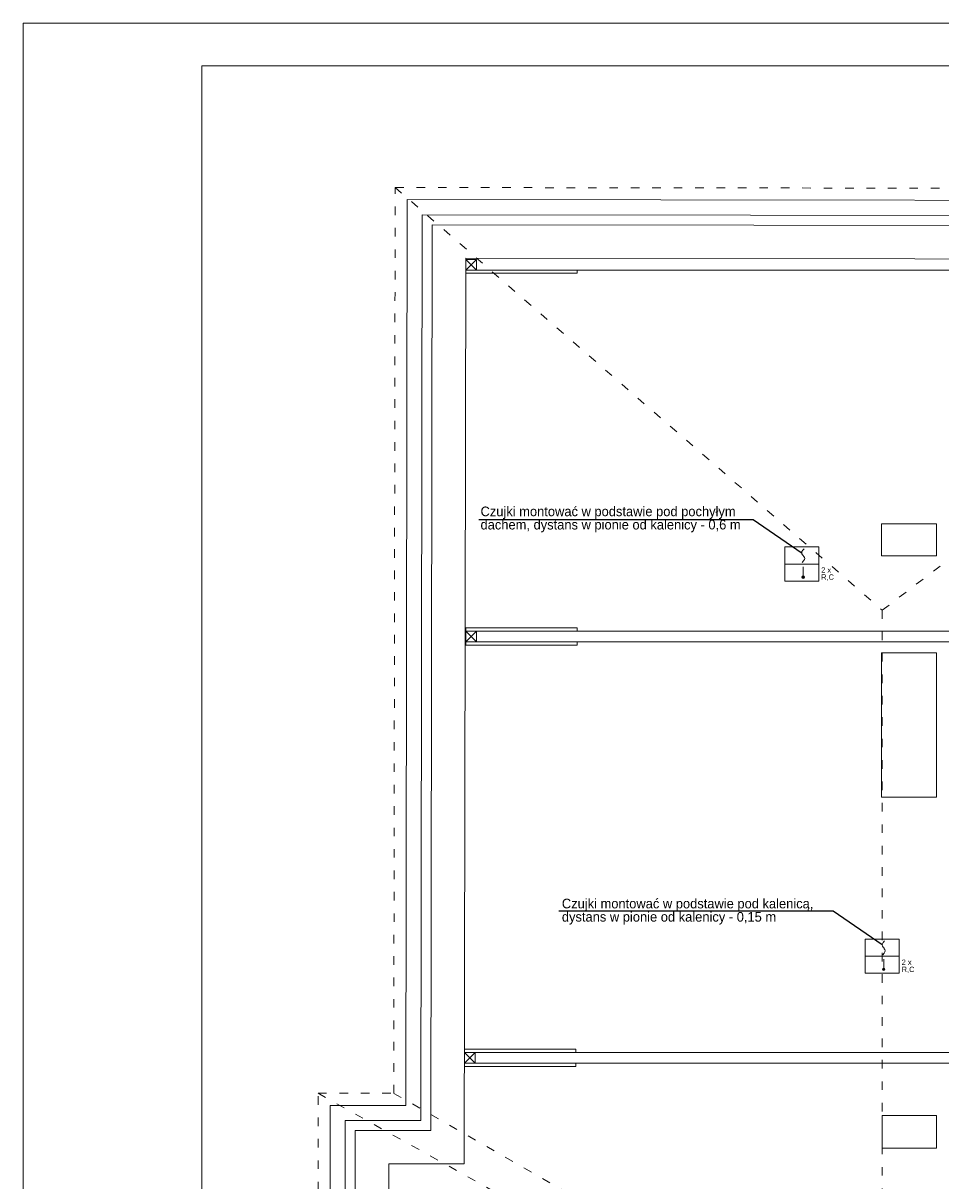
# Model space of a CAD drawing. Header units: centimetres. Extents: x 74437 to 92332, y -37016 to -3432.
# Tile 58 of 68: x 74437 to 75722, y -5946 to -4325. Entities that reach past the tile are written whole.
import ezdxf

# ---------------------------------------------------------------- set-up
doc = ezdxf.new("R2010")
doc.units = ezdxf.units.CM
doc.header["$LTSCALE"] = 0.02
doc.linetypes.add('ACAD_ISO03W100', pattern=[30, 12, -18])
doc.layers.get('0').update_dxf_attribs({"color": 8, "lineweight": 13})
for name, color, linetype, lineweight in [('_pk_tabelka', 7, 'Continuous', 15), ('koncepcja linie przekrojowe', 8, 'Continuous', 13), ('Linia SSP', 7, 'Continuous', 35), ('LINIE PRZEKROJOWE', 8, 'Continuous', 13), ('SSP', 7, 'Continuous', 25)]:
    doc.layers.add(name, color=color, linetype=linetype, lineweight=lineweight)
doc.styles.get("Standard").update_dxf_attribs({"font": 'arial.ttf', "height": 12})
doc.styles.add('Tomasz_W legenda', font='TCM_____.TTF')

msp = doc.modelspace()

# ---------------------------------------------------------------- hatches: boundary and pattern name
at = {"layer": 'Linia SSP', "lineweight": 5}
for points in [[(75531.1, -5100.5, 1), (75527.6, -5100.5, 1)], [(75643.7, -5649.9, 1), (75640.3, -5649.9, 1)]]:
    msp.add_hatch(color=256, dxfattribs=at).paths.add_polyline_path(points)

# ---------------------------------------------------------------- linework, layer by layer
at = {"linetype": 'ACAD_ISO03W100', "ltscale": 50}
for points in [[(74850, -6319.4), (74850, -5823.4), (74956, -5823.4), (74958, -4554.7)], [(74958, -4554.7), (76413.1, -4556.5), (76413.1, -5802.9), (76550, -5870.6), (77980, -5870.6), (77980, -5026.6), (79023, -5026.6), (79023, -5870.6), (80465.3, -5870.6)], [(74958, -4554.7), (75640, -5146.8), (76413.1, -4556.5)], [(75640, -5146.8), (75640, -6942.3)], [(74850, -5823.4), (75294.5, -6071.4), (74850, -6319.4)], [(74956, -5823.5), (75389, -6071.4), (74958, -6319.4)]]:
    msp.add_lwpolyline(points, dxfattribs=at)
for points in [[(74888, -6281.4), (74888, -5861.4), (74993.9, -5861.4), (74996, -4592.8)], [(74996, -4592.8), (76375.1, -4594.4), (76375.1, -5826.5), (76541.2, -5908.6), (76997, -5908.6)], [(74902, -6267.4), (74902, -5875.4), (75007.9, -5875.4), (75010, -4606.8)], [(75010, -4606.8), (76361.1, -4608.4), (76361.1, -5835.2), (76537.9, -5922.6), (76997, -5922.6)], [(76314.1, -4670.4), (75056.9, -4670.4)], [(76314.1, -5176.2), (75057.1, -5176.2)], [(76314.1, -5191.2), (75057.1, -5191.2)], [(76314.1, -5766.2), (75055.1, -5766.2)], [(76314.1, -5781.2), (75055.1, -5781.2)]]:
    msp.add_lwpolyline(points)
for points in [[(75212.8, -4674.9), (75212.8, -4670.4), (75056.9, -4670.4), (75056.9, -4674.9)], [(75213, -5176.2), (75213, -5171.7), (75057.1, -5171.7), (75057.1, -5176.2)], [(75213, -5195.7), (75213, -5191.2), (75057.1, -5191.2), (75057.1, -5195.7)], [(75211, -5766.2), (75211, -5761.7), (75055.1, -5761.7), (75055.1, -5766.2)], [(75211, -5785.7), (75211, -5781.2), (75055.1, -5781.2), (75055.1, -5785.7)]]:
    msp.add_lwpolyline(points, close=True)
at = {"layer": '_pk_tabelka', "color": 7, "ltscale": 3}
for p, q in [((82847.1, -4324.5), (74437.1, -4324.5)), ((74437.1, -4324.5), (74437.1, -8524.5)), ((82787.1, -4384.5), (74687.1, -4384.5)), ((74687.1, -4384.5), (74687.1, -8464.5))]:
    msp.add_line(p, q, dxfattribs=at)
at = {"layer": 'koncepcja linie przekrojowe'}
for points in [[(74867, -6302.4), (74867, -5840.4), (74973, -5840.4), (74975, -4571.7)], [(74975, -4571.7), (76396.1, -4573.5), (76396.1, -5813.5), (76546.1, -5887.6), (77997, -5887.6), (77997, -5043.6), (79006, -5043.6), (79006, -5887.6), (80469.5, -5887.6)], [(74949, -6220.4), (74949, -5922.4), (75054.8, -5922.4), (75056.9, -4653.8)], [(75056.9, -4653.8), (76314.1, -4655.4), (76314.1, -5864.4), (76526.9, -5969.6), (76997, -5969.6)], [(75639, -5070.7), (75716, -5070.7), (75716, -5025.7), (75639, -5025.7), (75639, -5070.7), (75716, -5070.7)], [(75716, -5408.7), (75716, -5206.7), (75639, -5206.7), (75639, -5408.7), (75716, -5408.7)], [(75716, -5900.4), (75716, -5854.4), (75640, -5854.4), (75640, -5900.4), (75716, -5900.4)]]:
    msp.add_lwpolyline(points, dxfattribs=at)
at = {"layer": 'Linia SSP', "linetype": 'Continuous', "lineweight": 5}
for p, q in [((75527.1, -5066.2), (75527.5, -5064.6)), ((75527.5, -5067.8), (75527.1, -5066.2)), ((75527.5, -5064.6), (75528.7, -5062.8)), ((75528.4, -5069.1), (75527.5, -5067.8)), ((75528.7, -5069.6), (75528.4, -5069.1)), ((75528.7, -5062.8), (75530.6, -5060.6)), ((75529.3, -5070.3), (75528.7, -5069.6)), ((75529.3, -5070.3), (75529.9, -5071)), ((75529.9, -5071), (75530.2, -5071.4)), ((75530.2, -5071.4), (75531.1, -5072.8)), ((75531.1, -5072.8), (75531.5, -5074.4)), ((75531.5, -5074.4), (75531.1, -5076)), ((75529.9, -5077.8), (75528, -5080)), ((75531.1, -5076), (75529.9, -5077.8)), ((75641.4, -5612.2), (75643.3, -5610.1)), ((75639.8, -5615.6), (75640.2, -5614)), ((75640.2, -5617.2), (75639.8, -5615.6)), ((75640.2, -5614), (75641.4, -5612.2)), ((75641.1, -5618.6), (75640.2, -5617.2)), ((75641.4, -5619), (75641.1, -5618.6)), ((75642, -5619.7), (75641.4, -5619)), ((75642, -5619.7), (75642.6, -5620.4)), ((75642.6, -5620.4), (75642.9, -5620.9)), ((75643.8, -5625.4), (75642.6, -5627.2)), ((75642.9, -5620.9), (75643.8, -5622.2)), ((75643.8, -5622.2), (75644.2, -5623.8)), ((75644.2, -5623.8), (75643.8, -5625.4)), ((75642.6, -5627.2), (75640.6, -5629.4))]:
    msp.add_line(p, q, dxfattribs=at)
at = {"layer": 'Linia SSP', "lineweight": 5}
for p, q in [((75503.4, -5082.1), (75551.2, -5082.1)), ((75529.3, -5086), (75529.3, -5100.5)), ((75616.1, -5631.6), (75663.9, -5631.6)), ((75642, -5635.4), (75642, -5649.9))]:
    msp.add_line(p, q, dxfattribs=at)
for points in [[(75503.4, -5058.2), (75551.2, -5058.2), (75551.2, -5106), (75503.4, -5106)], [(75616.1, -5607.7), (75663.9, -5607.7), (75663.9, -5655.4), (75616.1, -5655.4)]]:
    msp.add_lwpolyline(points, close=True, dxfattribs=at)
for centre in [(75529.3, -5100.5), (75642, -5649.9)]:
    msp.add_circle(centre, 1.75, dxfattribs=at)
at = {"layer": 'LINIE PRZEKROJOWE'}
for points in [[(75056.9, -4655.4), (75071.9, -4655.4), (75071.9, -4670.4), (75056.9, -4670.4)], [(75057.1, -5176.2), (75072.1, -5176.2), (75072.1, -5191.2), (75057.1, -5191.2)], [(75055.1, -5766.2), (75070.1, -5766.2), (75070.1, -5781.2), (75055.1, -5781.2)]]:
    msp.add_lwpolyline(points, close=True, dxfattribs=at)
for points in [[(75056.9, -4655.4), (75071.9, -4670.4)], [(75071.9, -4655.4), (75056.9, -4670.4)], [(75057.1, -5176.2), (75072.1, -5191.2)], [(75072.1, -5176.2), (75057.1, -5191.2)], [(75055.1, -5766.2), (75070.1, -5781.2)], [(75070.1, -5766.2), (75055.1, -5781.2)]]:
    msp.add_lwpolyline(points, dxfattribs=at)
at = {"layer": 'SSP'}
for p, q in [((75459.1, -5020.1), (75075, -5020.1)), ((75528, -5067.5), (75459.1, -5020.1)), ((75571.1, -5568.3), (75187, -5568.3)), ((75640, -5615.6), (75571.1, -5568.3))]:
    msp.add_line(p, q, dxfattribs=at)

# ---------------------------------------------------------------- texts
at = {"layer": 'Linia SSP', "lineweight": 5}
for s, p in [('2 x', (75554.5, -5094.2)), ('R,C', (75554.5, -5104.1)), ('2 x', (75667.2, -5643.6)), ('R,C', (75667.2, -5653.6))]:
    msp.add_text(s, height=7.46, dxfattribs=at).set_placement(p)
at = {"layer": 'SSP', "ltscale": 0.5, "char_height": 13.5, "width": 384.139, "attachment_point": 4, "line_spacing_factor": 0.825, "style": 'Tomasz_W legenda'}
for s, insert in [('Czujki montować w podstawie pod pochyłym dachem, dystans w pionie od kalenicy - 0,6 m', (75077.5, -5019.7)), ('Czujki montować w podstawie pod kalenicą, dystans w pionie od kalenicy - 0,15 m', (75191.4, -5569))]:
    msp.add_mtext(s, dxfattribs=dict(at, insert=insert))

doc.saveas('drawing.dxf')
